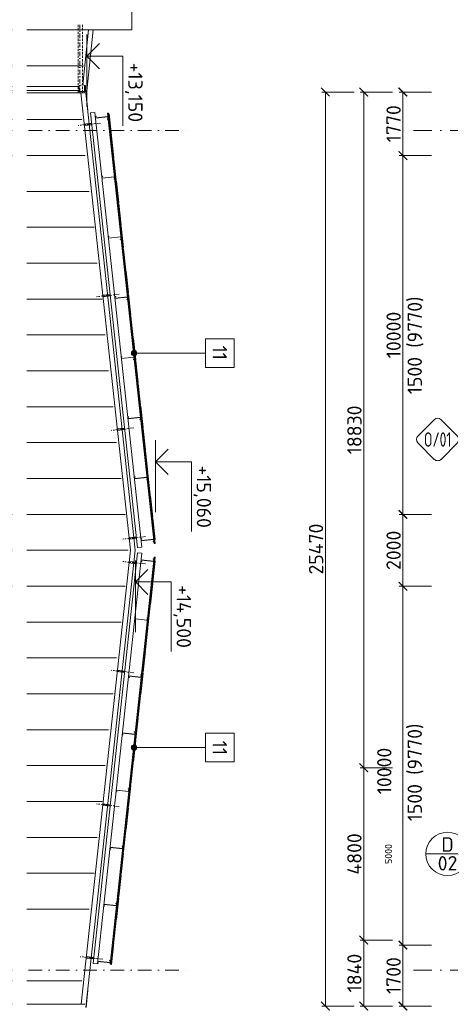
# Model space of a CAD drawing. Header units: millimetres. Extents: x -796345 to 3713765, y -2985421 to 2187451.
# Tile 91 of 256: x -14150 to -2146, y -950 to 26485. Entities that reach past the tile are written whole.
import ezdxf
from ezdxf import colors
from ezdxf.entities.mleader import LeaderData, LeaderLine
from ezdxf.enums import TextEntityAlignment as Align
from ezdxf.math import Vec2, Vec3

# ---------------------------------------------------------------- set-up
doc = ezdxf.new("R2010")
doc.units = ezdxf.units.MM
doc.header["$PDMODE"] = 1
for name, pattern in [('CENTERX2', [101.6, 63.5, -12.7, 12.7, -12.7]), ('DASHDOT', [25.4, 12.7, -6.35, 0, -6.35]), ('DOT', [6.35, 0, -6.35]), ('HIDDEN', [9.525, 6.35, -3.175])]:
    doc.linetypes.add(name, pattern=pattern)
doc.layers.get('Defpoints').update_dxf_attribs({"color": 8})
for name, color, linetype, lineweight in [('A99_FVE_řez', 6, 'Continuous', 5), ('A99_N_kce-pohl', 1, 'Continuous', 9), ('A99_N_koty-200', 5, 'Continuous', 5), ('A99_N_koty-200-vysk', 6, 'Continuous', 9), ('A99_N_leg-text', 7, 'Continuous', 9), ('A99_N_osy', 1, 'CENTERX2', 9), ('A99_N_sraf', 252, 'Continuous', 0), ('A99_N_txt-popis-50', 240, 'Continuous', 9), ('A99_N_znaceni 200', 5, 'Continuous', 5), ('A99_S_osy', 1, 'CENTERX2', 5)]:
    doc.layers.add(name, color=color, linetype=linetype, lineweight=lineweight)
doc.styles.add('A99_kota', font='isocpeur.ttf', dxfattribs={"height": 2})
doc.styles.add('A99_popis', font='isocpeur.ttf')
doc.styles.add('ISOCPEUR_2', font='isocpeur.ttf', dxfattribs={"height": 2})
doc.dimstyles.new('A99_kota_200 new', dxfattribs={"dimscale": 200, "dimtxt": 2, "dimasz": 1.2, "dimexe": 0.5, "dimexo": 1.5, "dimgap": 0.3, "dimtad": 1, "dimdec": 0, "dimzin": 3, "dimdsep": 46, "dimtxsty": 'A99_kota', "dimblk": 'ARCHTICK', "dimcen": 2.5, "dimazin": 2, "dimtfac": 0.75, "dimtdec": 0, "dimtmove": 2, "dimatfit": 0, "dimfxl": 4, "dimfxlon": 1, "dimtolj": 1, "dimtzin": 0, "dimlwd": 5, "dimlwe": 5, "dimarcsym": 0})

# ---------------------------------------------------------------- blocks, each defined once
blk = doc.blocks.new('_ArchTick')
at = {"color": 0, "linetype": 'ByBlock', "const_width": 0.15}
blk.add_lwpolyline([(-0.5, -0.5), (0.5, 0.5)], dxfattribs=at)
blk = doc.blocks.new('*D161')
at = {"layer": 'A99_N_koty-200', "color": 0, "lineweight": 5, "transparency": 16777216}
for p, q in [((-4829, 24470), (-5729, 24470)), ((-5629, 24470), (-5629, -1000)), ((-4829, -1000), (-5729, -1000))]:
    blk.add_line(p, q, dxfattribs=at)
at = {"layer": 'Defpoints', "color": 0, "lineweight": 0, "transparency": 16777216}
for p in [(-650, 24470), (-5629, -1000), (-650, -1000)]:
    blk.add_point(p, dxfattribs=at)
at = {"layer": 'A99_N_koty-200', "color": 0, "lineweight": 5, "transparency": 16777216, "xscale": 240, "yscale": 240, "zscale": 240}
for p, rotation in [((-5629, 24470), 90), ((-5629, -1000), 270)]:
    blk.add_blockref('_ArchTick', p, dxfattribs=dict(at, rotation=rotation))
at = {"layer": 'A99_N_koty-200', "color": 0, "transparency": 16777216, "insert": (-5889, 11735), "char_height": 400, "attachment_point": 5, "rotation": 90, "style": 'A99_kota'}
blk.add_mtext('\\A1;25470', dxfattribs=at)
blk = doc.blocks.new('*D167')
at = {"layer": 'A99_N_koty-200', "color": 0, "lineweight": 5, "transparency": 16777216}
for p, q in [((-3760, 24470), (-4660, 24470)), ((-4560, 24470), (-4560, 5640)), ((-3760, 5640), (-4660, 5640))]:
    blk.add_line(p, q, dxfattribs=at)
at = {"layer": 'Defpoints', "color": 0, "lineweight": 0, "transparency": 16777216}
for p in [(-650, 24470), (-4560, 5640), (-600, 5640)]:
    blk.add_point(p, dxfattribs=at)
at = {"layer": 'A99_N_koty-200', "color": 0, "lineweight": 5, "transparency": 16777216, "xscale": 240, "yscale": 240, "zscale": 240}
for p, rotation in [((-4560, 24470), 90), ((-4560, 5640), 270)]:
    blk.add_blockref('_ArchTick', p, dxfattribs=dict(at, rotation=rotation))
at = {"layer": 'A99_N_koty-200', "color": 0, "transparency": 16777216, "insert": (-4820, 15055), "char_height": 400, "attachment_point": 5, "rotation": 90, "style": 'A99_kota'}
blk.add_mtext('\\A1;18830', dxfattribs=at)
blk = doc.blocks.new('*D168')
at = {"layer": 'A99_N_koty-200', "color": 0, "lineweight": 5, "transparency": 16777216}
for p, q in [((-3760, 5640), (-4660, 5640)), ((-4560, 5640), (-4560, 840)), ((-3760, 840), (-4660, 840))]:
    blk.add_line(p, q, dxfattribs=at)
at = {"layer": 'Defpoints', "color": 0, "lineweight": 0, "transparency": 16777216}
for p in [(-600, 5640), (-4560, 840), (-650, 840)]:
    blk.add_point(p, dxfattribs=at)
at = {"layer": 'A99_N_koty-200', "color": 0, "lineweight": 5, "transparency": 16777216, "xscale": 240, "yscale": 240, "zscale": 240}
for p, rotation in [((-4560, 5640), 90), ((-4560, 840), 270)]:
    blk.add_blockref('_ArchTick', p, dxfattribs=dict(at, rotation=rotation))
at = {"layer": 'A99_N_koty-200', "color": 0, "transparency": 16777216, "insert": (-4820, 3240), "char_height": 400, "attachment_point": 5, "rotation": 90, "style": 'A99_kota'}
blk.add_mtext('\\A1;4800', dxfattribs=at)
blk = doc.blocks.new('*D169')
at = {"layer": 'A99_N_koty-200', "color": 0, "lineweight": 5, "transparency": 16777216}
for p, q in [((-3760, 840), (-4660, 840)), ((-4560, 840), (-4560, -1000)), ((-3760, -1000), (-4660, -1000))]:
    blk.add_line(p, q, dxfattribs=at)
at = {"layer": 'Defpoints', "color": 0, "lineweight": 0, "transparency": 16777216}
for p in [(-650, 840), (-4560, -1000), (-650, -1000)]:
    blk.add_point(p, dxfattribs=at)
at = {"layer": 'A99_N_koty-200', "color": 0, "lineweight": 5, "transparency": 16777216, "xscale": 240, "yscale": 240, "zscale": 240}
for p, rotation in [((-4560, 840), 90), ((-4560, -1000), 270)]:
    blk.add_blockref('_ArchTick', p, dxfattribs=dict(at, rotation=rotation))
at = {"layer": 'A99_N_koty-200', "color": 0, "transparency": 16777216, "insert": (-4820, -80), "char_height": 400, "attachment_point": 5, "rotation": 90, "style": 'A99_kota'}
blk.add_mtext('\\A1;1840', dxfattribs=at)
blk = doc.blocks.new('*U59')
at = {"color": 0, "linetype": 'ByBlock', "lineweight": -2}
blk.add_line((3, 0), (-7, 0), dxfattribs=at)
for points in [[(0, 0), (0, 5), (0, 5), (-9.7, 5)], [(1.75, 1.75), (0, 0), (-1.75, 1.75)]]:
    blk.add_lwpolyline(points, dxfattribs=at)
at = {"color": 0, "linetype": 'ByBlock', "lineweight": -2, "style": 'A99_kota'}
blk.add_attdef('VYSKA', text='', height=2, dxfattribs=at).set_placement((-2, 7.75), align=Align.TOP_RIGHT)
blk.add_attdef('POPIS', text='', height=2, dxfattribs=at).set_placement((-9.2, 4.5), align=Align.TOP_LEFT)
blk = doc.blocks.new('*U20')
at = {"color": 0, "linetype": 'ByBlock'}
blk.add_line((-3.02, 0), (3.02, 0), dxfattribs=at)
blk.add_circle((0, 0), 3.02, dxfattribs=at)
at = {"color": 0, "linetype": 'ByBlock', "style": 'A99_popis'}
for tag, p in [('KATEGORIE', (0, 1.31)), ('PRVEK', (0, -1.3))]:
    blk.add_attdef(tag, text='', height=2, dxfattribs=at).set_placement(p, align=Align.MIDDLE_CENTER)
blk = doc.blocks.new('*U106')
at = {"color": 0, "linetype": 'ByBlock', "lineweight": -2}
blk.add_line((-3, 0), (7, 0), dxfattribs=at)
for points in [[(0, 0), (0, 5), (0, 5), (9.7, 5)], [(-1.75, 1.75), (0, 0), (1.75, 1.75)]]:
    blk.add_lwpolyline(points, dxfattribs=at)
at = {"color": 0, "linetype": 'ByBlock', "lineweight": -2, "style": 'A99_kota'}
for tag, p in [('VYSKA', (9.2, 7.75)), ('POPIS', (9.2, 4.5))]:
    blk.add_attdef(tag, text='', height=2, dxfattribs=at).set_placement(p, align=Align.TOP_RIGHT)
blk = doc.blocks.new('*D360')
at = {"layer": 'A99_N_koty-200', "color": 0, "lineweight": 5, "transparency": 16777216}
for p, q in [((-2667.5, 700), (-3567.5, 700)), ((-3467.5, -1000), (-3467.5, 700)), ((-2667.5, -1000), (-3567.5, -1000))]:
    blk.add_line(p, q, dxfattribs=at)
at = {"layer": 'Defpoints', "color": 0, "lineweight": 0, "transparency": 16777216}
for p in [(-3467.5, 700), (-500, 700), (-650, -1000)]:
    blk.add_point(p, dxfattribs=at)
at = {"layer": 'A99_N_koty-200', "color": 0, "lineweight": 5, "transparency": 16777216, "xscale": 240, "yscale": 240, "zscale": 240}
for p, rotation in [((-3467.5, 700), 90), ((-3467.5, -1000), 270)]:
    blk.add_blockref('_ArchTick', p, dxfattribs=dict(at, rotation=rotation))
at = {"layer": 'A99_N_koty-200', "color": 0, "transparency": 16777216, "insert": (-3727.5, -150), "char_height": 400, "attachment_point": 5, "rotation": 90, "style": 'A99_kota'}
blk.add_mtext('\\A1;1700', dxfattribs=at)
blk = doc.blocks.new('*D361')
at = {"layer": 'A99_N_koty-200', "color": 0, "lineweight": 5, "transparency": 16777216}
for p, q in [((-2667.5, 10700), (-3567.5, 10700)), ((-3467.5, 700), (-3467.5, 10700)), ((-2667.5, 700), (-3567.5, 700))]:
    blk.add_line(p, q, dxfattribs=at)
at = {"layer": 'Defpoints', "color": 0, "lineweight": 0, "transparency": 16777216}
for p in [(-3467.5, 10700), (-650, 10700), (-500, 700)]:
    blk.add_point(p, dxfattribs=at)
at = {"layer": 'A99_N_koty-200', "color": 0, "lineweight": 5, "transparency": 16777216, "xscale": 240, "yscale": 240, "zscale": 240}
for p, rotation in [((-3467.5, 10700), 90), ((-3467.5, 700), 270)]:
    blk.add_blockref('_ArchTick', p, dxfattribs=dict(at, rotation=rotation))
at = {"layer": 'A99_N_koty-200', "color": 0, "transparency": 16777216, "insert": (-3987.5, 5550), "char_height": 400, "attachment_point": 5, "rotation": 90, "style": 'A99_kota'}
blk.add_mtext('\\A1;10000', dxfattribs=at)
blk = doc.blocks.new('*D362')
at = {"layer": 'A99_N_koty-200', "color": 0, "lineweight": 5, "transparency": 16777216}
for p, q in [((-2667.5, 12700), (-3567.5, 12700)), ((-3467.5, 10700), (-3467.5, 12700)), ((-2667.5, 10700), (-3567.5, 10700))]:
    blk.add_line(p, q, dxfattribs=at)
at = {"layer": 'Defpoints', "color": 0, "lineweight": 0, "transparency": 16777216}
for p in [(-3467.5, 12700), (-650, 12700), (-650, 10700)]:
    blk.add_point(p, dxfattribs=at)
at = {"layer": 'A99_N_koty-200', "color": 0, "lineweight": 5, "transparency": 16777216, "xscale": 240, "yscale": 240, "zscale": 240}
for p, rotation in [((-3467.5, 12700), 90), ((-3467.5, 10700), 270)]:
    blk.add_blockref('_ArchTick', p, dxfattribs=dict(at, rotation=rotation))
at = {"layer": 'A99_N_koty-200', "color": 0, "transparency": 16777216, "insert": (-3727.5, 11700), "char_height": 400, "attachment_point": 5, "rotation": 90, "style": 'A99_kota'}
blk.add_mtext('\\A1;2000', dxfattribs=at)
blk = doc.blocks.new('*D363')
at = {"layer": 'A99_N_koty-200', "color": 0, "lineweight": 5, "transparency": 16777216}
for p, q in [((-2667.5, 22700), (-3567.5, 22700)), ((-3467.5, 12700), (-3467.5, 22700)), ((-2667.5, 12700), (-3567.5, 12700))]:
    blk.add_line(p, q, dxfattribs=at)
at = {"layer": 'Defpoints', "color": 0, "lineweight": 0, "transparency": 16777216}
for p in [(-3467.5, 22700), (-1422.5, 22700), (-650, 12700)]:
    blk.add_point(p, dxfattribs=at)
at = {"layer": 'A99_N_koty-200', "color": 0, "lineweight": 5, "transparency": 16777216, "xscale": 240, "yscale": 240, "zscale": 240}
for p, rotation in [((-3467.5, 22700), 90), ((-3467.5, 12700), 270)]:
    blk.add_blockref('_ArchTick', p, dxfattribs=dict(at, rotation=rotation))
at = {"layer": 'A99_N_koty-200', "color": 0, "transparency": 16777216, "insert": (-3727.5, 17700), "char_height": 400, "attachment_point": 5, "rotation": 90, "style": 'A99_kota'}
blk.add_mtext('\\A1;10000', dxfattribs=at)
blk = doc.blocks.new('*U96')
at = {"color": 0}
for p, q in [((-0.72, 4.14), (-4.15, 0.71)), ((4.14, 0.71), (0.71, 4.14)), ((-4.15, -0.72), (-0.72, -4.15)), ((0.71, -4.15), (4.14, -0.72)), ((4.44, 0), (14.56, 0))]:
    blk.add_line(p, q, dxfattribs=at)
for centre, start, end in [((0, 3.42), 45, 135), ((-3.43, 0), 135, 225), ((3.42, 0), 315, 45), ((0, -3.43), 225, 315)]:
    blk.add_arc(centre, 1.01, start, end, dxfattribs=at)
at = {"color": 0, "linetype": 'ByBlock', "style": 'A99_popis', "width": 0.953108}
blk.add_attdef('SKLADBA', text='', height=3, rotation=0.0103, dxfattribs=at).set_placement((-2.86, -1.51), (2.86, -1.5), align=Align.FIT)
blk = doc.blocks.new('*D384')
at = {"layer": 'A99_N_koty-200', "color": 0, "lineweight": 5, "transparency": 16777216}
for p, q in [((-2667.5, 24470), (-3567.5, 24470)), ((-3467.5, 22700), (-3467.5, 24470)), ((-2667.5, 22700), (-3567.5, 22700))]:
    blk.add_line(p, q, dxfattribs=at)
at = {"layer": 'Defpoints', "color": 0, "lineweight": 0, "transparency": 16777216}
for p in [(-3467.5, 24470), (-650, 24470), (-650, 22700)]:
    blk.add_point(p, dxfattribs=at)
at = {"layer": 'A99_N_koty-200', "color": 0, "lineweight": 5, "transparency": 16777216, "xscale": 240, "yscale": 240, "zscale": 240}
for p, rotation in [((-3467.5, 24470), 90), ((-3467.5, 22700), 270)]:
    blk.add_blockref('_ArchTick', p, dxfattribs=dict(at, rotation=rotation))
at = {"layer": 'A99_N_koty-200', "color": 0, "transparency": 16777216, "insert": (-3727.5, 23585), "char_height": 400, "attachment_point": 5, "rotation": 90, "style": 'A99_kota'}
blk.add_mtext('\\A1;1770', dxfattribs=at)

msp = doc.modelspace()

# ---------------------------------------------------------------- hatches: boundary and pattern name
at = {"layer": 'A99_N_leg-text', "lineweight": 5}
h = msp.add_hatch(color=256, dxfattribs=at)
h.dxf.hatch_style = 1
edge = h.paths.add_edge_path()
edge.add_arc((-10960, 17195), 75, 0, 360)
h = msp.add_hatch(color=256, dxfattribs=at)
h.dxf.hatch_style = 1
edge = h.paths.add_edge_path()
edge.add_arc((-10960, 6205), 75, 0, 360)

# ---------------------------------------------------------------- linework, layer by layer
at = {"layer": 'A99_FVE_řez', "lineweight": 5, "ltscale": 2}
for points in [[(-12055.4, 23902.7), (-10742.1, 11783.7), (-10861.4, 11770.7), (-12174.7, 23889.8)], [(-11700.7, 23878.3), (-10401.7, 11891), (-10371.9, 11894.2), (-11670.9, 23881.5)], [(-11694.9, 23778.3), (-11688.5, 23718.7), (-11708.4, 23716.5), (-11707.8, 23711.5), (-11683, 23714.2), (-11690.5, 23783.8), (-12033.5, 23746.7), (-12037.8, 23786.4), (-12017.9, 23788.6), (-12018.5, 23793.6), (-12043.3, 23790.9), (-12037.9, 23741.2), (-11694.9, 23778.3)], [(-11668.2, 23856.7), (-11658.3, 23857.7), (-11593.6, 23261.2), (-11603.6, 23260.2)], [(-11600.9, 23235.3), (-11590.9, 23236.4), (-11526.3, 22639.9), (-11536.2, 22638.8)], [(-11533, 22609), (-11523.1, 22610), (-11458.4, 22013.5), (-11468.4, 22012.5)], [(-11513.7, 22105.6), (-11507.2, 22046), (-11527.1, 22043.8), (-11526.5, 22038.8), (-11501.7, 22041.5), (-11509.2, 22111.1), (-11852.2, 22074), (-11856.5, 22113.7), (-11836.7, 22115.9), (-11837.2, 22120.9), (-11862, 22118.2), (-11856.7, 22068.4), (-11513.7, 22105.6)], [(-11465.4, 21985.1), (-11455.5, 21986.2), (-11390.8, 21389.7), (-11400.8, 21388.6)], [(-11397.5, 21358.8), (-11387.6, 21359.9), (-11322.9, 20763.4), (-11332.9, 20762.3)], [(-11329.9, 20734.9), (-11320, 20736), (-11255.3, 20139.5), (-11265.3, 20138.4)], [(-11332.1, 20430.4), (-11325.7, 20370.8), (-11345.6, 20368.6), (-11345, 20363.6), (-11320.2, 20366.3), (-11327.7, 20435.9), (-11670.7, 20398.8), (-11675, 20438.5), (-11655.1, 20440.7), (-11655.7, 20445.7), (-11680.5, 20443), (-11675.1, 20393.3), (-11332.1, 20430.4)], [(-11261.5, 20103.6), (-11251.6, 20104.7), (-11186.9, 19508.2), (-11196.9, 19507.1)], [(-11193.9, 19479.8), (-11184, 19480.9), (-11119.3, 18884.4), (-11129.3, 18883.3)], [(-11150.6, 18755.2), (-11144.1, 18695.6), (-11164, 18693.4), (-11163.5, 18688.5), (-11138.6, 18691.2), (-11146.2, 18760.7), (-11489.2, 18723.6), (-11493.5, 18763.3), (-11473.6, 18765.5), (-11474.1, 18770.5), (-11499, 18767.8), (-11493.6, 18718.1), (-11150.6, 18755.2)], [(-11060.9, 18252), (-11050.9, 18253.1), (-11115.6, 18849.6), (-11125.5, 18848.5)], [(-10993.3, 17628.1), (-10983.3, 17629.2), (-11048, 18225.7), (-11057.9, 18224.6)], [(-10925.4, 17001.8), (-10915.4, 17002.9), (-10980.1, 17599.4), (-10990, 17598.3)], [(-10969.1, 17080), (-10962.6, 17020.4), (-10982.5, 17018.2), (-10981.9, 17013.3), (-10957.1, 17016), (-10964.6, 17085.6), (-11307.6, 17048.4), (-11311.9, 17088.1), (-11292.1, 17090.3), (-11292.6, 17095.3), (-11317.4, 17092.6), (-11312.1, 17042.9), (-10969.1, 17080)], [(-10857.8, 16377.9), (-10847.8, 16379), (-10912.5, 16975.5), (-10922.4, 16974.5)], [(-10789.9, 15751.6), (-10780, 15752.7), (-10844.6, 16349.2), (-10854.5, 16348.1)], [(-10721.8, 15122.8), (-10711.8, 15123.9), (-10776.5, 15720.4), (-10786.4, 15719.3)], [(-10787.5, 15404.8), (-10781.1, 15345.2), (-10800.9, 15343), (-10800.4, 15338.1), (-10775.6, 15340.8), (-10783.1, 15410.4), (-11126.1, 15373.2), (-11130.4, 15413), (-11110.5, 15415.1), (-11111.1, 15420.1), (-11135.9, 15417.4), (-11130.5, 15367.7), (-10787.5, 15404.8)], [(-10653.9, 14496.5), (-10643.9, 14497.5), (-10708.6, 15094), (-10718.5, 15093)], [(-10586.3, 13872.6), (-10576.3, 13873.7), (-10641, 14470.2), (-10650.9, 14469.1)], [(-10606, 13729.7), (-10599.5, 13670), (-10619.4, 13667.9), (-10618.9, 13662.9), (-10594, 13665.6), (-10601.6, 13735.2), (-10944.6, 13698), (-10948.9, 13737.8), (-10929, 13739.9), (-10929.5, 13744.9), (-10954.4, 13742.2), (-10949, 13692.5), (-10606, 13729.7)], [(-10518.7, 13248.8), (-10508.7, 13249.8), (-10573.4, 13846.3), (-10583.3, 13845.3)], [(-10450.8, 12622.4), (-10440.9, 12623.5), (-10505.5, 13220), (-10515.4, 13218.9)], [(-10383.2, 11998.6), (-10373.3, 11999.7), (-10437.9, 12596.2), (-10447.8, 12595.1)], [(-10419.1, 12004.8), (-10412.6, 11945.1), (-10432.5, 11942.9), (-10432, 11938), (-10407.1, 11940.7), (-10414.6, 12010.3), (-10757.6, 11973.1), (-10761.9, 12012.9), (-10742.1, 12015), (-10742.6, 12020), (-10767.5, 12017.3), (-10762.1, 11967.6), (-10419.1, 12004.8)], [(-11982.2, 173.3), (-10742.1, 11616.3), (-10861.4, 11629.3), (-12101.5, 186.3)], [(-11631, 165.4), (-10401.7, 11509), (-10371.9, 11505.8), (-11601.2, 162.2)], [(-10419.1, 11395.2), (-10412.6, 11454.9), (-10432.5, 11457.1), (-10432, 11462), (-10407.1, 11459.3), (-10414.6, 11389.7), (-10757.6, 11426.9), (-10761.9, 11387.1), (-10742.1, 11385), (-10742.6, 11380), (-10767.5, 11382.7), (-10762.1, 11432.4), (-10419.1, 11395.2)], [(-10383.2, 11401.4), (-10373.3, 11400.3), (-10437.9, 10803.8), (-10447.8, 10804.9)], [(-10450.8, 10777.6), (-10440.9, 10776.5), (-10505.5, 10180), (-10515.4, 10181.1)], [(-10518.7, 10151.2), (-10508.7, 10150.2), (-10573.4, 9553.7), (-10583.3, 9554.7)], [(-10596.8, 9754.8), (-10590.4, 9814.5), (-10610.3, 9816.7), (-10609.7, 9821.6), (-10584.9, 9818.9), (-10592.4, 9749.3), (-10935.4, 9786.5), (-10939.7, 9746.7), (-10919.8, 9744.6), (-10920.4, 9739.6), (-10945.2, 9742.3), (-10939.8, 9792), (-10596.8, 9754.8)], [(-10586.3, 9527.4), (-10576.3, 9526.3), (-10641, 8929.8), (-10650.9, 8930.9)], [(-10653.9, 8903.5), (-10643.9, 8902.5), (-10708.6, 8306), (-10718.5, 8307)], [(-10769.2, 8164.2), (-10762.8, 8223.8), (-10782.6, 8226), (-10782.1, 8230.9), (-10757.2, 8228.2), (-10764.8, 8158.7), (-11107.8, 8195.8), (-11112.1, 8156.1), (-11092.2, 8153.9), (-11092.7, 8148.9), (-11117.6, 8151.6), (-11112.2, 8201.3), (-10769.2, 8164.2)], [(-10721.8, 8277.2), (-10711.8, 8276.1), (-10776.5, 7679.6), (-10786.4, 7680.7)], [(-10789.9, 7648.4), (-10780, 7647.3), (-10844.6, 7050.8), (-10854.5, 7051.9)], [(-10857.8, 7022.1), (-10847.8, 7021), (-10912.5, 6424.5), (-10922.4, 6425.5)], [(-10941.6, 6573.5), (-10935.1, 6633.1), (-10955, 6635.3), (-10954.5, 6640.3), (-10929.6, 6637.6), (-10937.2, 6568), (-11280.2, 6605.1), (-11284.5, 6565.4), (-11264.6, 6563.2), (-11265.1, 6558.2), (-11290, 6560.9), (-11284.6, 6610.6), (-10941.6, 6573.5)], [(-10925.4, 6398.2), (-10915.4, 6397.1), (-10980.1, 5800.6), (-10990, 5801.7)], [(-10993.3, 5771.9), (-10983.3, 5770.8), (-11048, 5174.3), (-11057.9, 5175.4)], [(-11114, 4982.8), (-11107.5, 5042.4), (-11127.4, 5044.6), (-11126.9, 5049.6), (-11102, 5046.9), (-11109.5, 4977.3), (-11452.5, 5014.4), (-11456.8, 4974.7), (-11437, 4972.5), (-11437.5, 4967.6), (-11462.3, 4970.2), (-11457, 5020), (-11114, 4982.8)], [(-11060.9, 5148), (-11050.9, 5146.9), (-11115.6, 4550.4), (-11125.5, 4551.5)], [(-11193.9, 3920.2), (-11184, 3919.1), (-11119.3, 4515.6), (-11129.3, 4516.7)], [(-11261.5, 3296.4), (-11251.6, 3295.3), (-11186.9, 3891.8), (-11196.9, 3892.9)], [(-11286.3, 3392.1), (-11279.9, 3451.8), (-11299.8, 3453.9), (-11299.2, 3458.9), (-11274.4, 3456.2), (-11281.9, 3386.6), (-11624.9, 3423.8), (-11629.2, 3384), (-11609.3, 3381.8), (-11609.9, 3376.9), (-11634.7, 3379.6), (-11629.3, 3429.3), (-11286.3, 3392.1)], [(-11329.9, 2665.1), (-11320, 2664), (-11255.3, 3260.5), (-11265.3, 3261.6)], [(-11397.5, 2041.2), (-11387.6, 2040.1), (-11322.9, 2636.6), (-11332.9, 2637.7)], [(-11465.4, 1414.9), (-11455.5, 1413.8), (-11390.8, 2010.3), (-11400.8, 2011.4)], [(-11458.7, 1801.4), (-11452.3, 1861.1), (-11472.1, 1863.2), (-11471.6, 1868.2), (-11446.8, 1865.5), (-11454.3, 1795.9), (-11797.3, 1833.1), (-11801.6, 1793.3), (-11781.7, 1791.2), (-11782.2, 1786.2), (-11807.1, 1788.9), (-11801.7, 1838.6), (-11458.7, 1801.4)], [(-11533, 791), (-11523.1, 790), (-11458.4, 1386.5), (-11468.4, 1387.5)], [(-11600.9, 164.7), (-11590.9, 163.6), (-11526.3, 760.1), (-11536.2, 761.2)], [(-11631.1, 210.7), (-11624.6, 270.4), (-11644.5, 272.5), (-11644, 277.5), (-11619.1, 274.8), (-11626.7, 205.2), (-11969.7, 242.4), (-11974, 202.6), (-11954.1, 200.5), (-11954.6, 195.5), (-11979.5, 198.2), (-11974.1, 247.9), (-11631.1, 210.7)]]:
    msp.add_lwpolyline(points, close=True, dxfattribs=at)
at = {"layer": 'A99_FVE_řez', "linetype": 'DASHDOT', "lineweight": 5, "ltscale": 8}
for points in [[(-11892.7, 23606), (-12524, 23537.6)], [(-11375.7, 18835.6), (-12007, 18767.2)], [(-10972.1, 15110.8), (-11603.4, 15042.3)], [(-10643.7, 12081), (-11275.1, 12012.6)], [(-10643.7, 11319), (-11275.1, 11387.4)], [(-10972.1, 8289.2), (-11603.4, 8357.7)], [(-11375.7, 4564.4), (-12007, 4632.8)], [(-11836.9, 308.5), (-12468.2, 376.9)]]:
    msp.add_lwpolyline(points, dxfattribs=at)
at = {"layer": 'A99_FVE_řez', "lineweight": 5}
for points in [[(-12148.3, 23598.4), (-12144, 23558.7), (-12352.8, 23536), (-12357.1, 23575.8)], [(-11627.1, 18788.2), (-11631.4, 18828), (-11840.2, 18805.4), (-11835.9, 18765.6)], [(-11223.4, 15063.4), (-11227.7, 15103.2), (-11436.5, 15080.5), (-11432.2, 15040.8)], [(-10895.1, 12033.6), (-10899.4, 12073.4), (-11108.2, 12050.8), (-11103.9, 12011)], [(-10895.1, 11366.4), (-10899.4, 11326.6), (-11108.2, 11349.2), (-11103.9, 11389)], [(-11223.4, 8336.6), (-11227.7, 8296.8), (-11436.5, 8319.5), (-11432.2, 8359.2)], [(-11627.1, 4611.8), (-11631.4, 4572), (-11840.2, 4594.6), (-11835.9, 4634.4)], [(-12092.6, 316.1), (-12088.3, 355.8), (-12297.1, 378.4), (-12301.4, 338.7)]]:
    msp.add_lwpolyline(points, close=True, dxfattribs=at)
at = {"layer": 'A99_N_kce-pohl', "color": 5, "linetype": 'Continuous', "lineweight": 13}
for q in [(-11025, 44880), (-25505, 26200)]:
    msp.add_line((-11025, 26200), q, dxfattribs=at)
at = {"layer": 'A99_N_kce-pohl', "color": 1, "linetype": 'Continuous', "lineweight": 13}
for p in [(-12309.6, 24438.4), (-12309.6, -1038.4)]:
    msp.add_line(p, (-10929.2, 11700), dxfattribs=at)
at = {"layer": 'A99_N_kce-pohl', "color": 5, "linetype": 'Continuous', "lineweight": 5}
msp.add_lwpolyline([(-12235, 26200), (-12390, 24666.5)], dxfattribs=at)
at = {"layer": 'A99_N_kce-pohl', "color": 5, "linetype": 'Continuous', "lineweight": 13}
msp.add_lwpolyline([(-12104.4, 26200), (-12275.6, 24505.8), (-12275.6, 24224.5)], dxfattribs=at)
at = {"layer": 'A99_N_kce-pohl', "color": 1, "linetype": 'Continuous', "lineweight": 5}
for points in [[(-25625, 24625), (-12490, 24625), (-12490, 24515), (-25625, 24515)], [(-12343.5, 24480), (-12490, 24480), (-12490, 24655), (-12407.6, 24669.5), (-12317.1, 24654.1), (-12312.2, 24608.6), (-12316.3, 24608.1), (-12318.4, 24628)], [(-12446.7, 24450), (-11065, 11700)], [(-12349.3, 24480), (-12346.1, 24450)], [(-12322.4, 24649), (-12343.5, 24646.7)], [(-12343.5, 24480), (-12343.5, 24646.7)], [(-12343.5, 24550.4), (-12322, 24552.8)], [(-12247.4, 23957.3), (-12322.4, 24649)], [(-12322, 24552.8), (-12309.6, 24438.4)], [(-12435.8, -950), (-11065, 11700)], [(-12247.4, -557.3), (-12299.7, -1039.5)]]:
    msp.add_lwpolyline(points, dxfattribs=at)
at = {"layer": 'A99_N_kce-pohl', "color": 1, "linetype": 'Continuous', "lineweight": 9}
msp.add_lwpolyline([(-12346.1, 24450), (-25309.9, 24450)], dxfattribs=at)
at = {"layer": 'A99_N_kce-pohl', "color": 1, "linetype": 'Continuous', "lineweight": 13}
msp.add_lwpolyline([(-12335.3, -950), (-25310, -950)], dxfattribs=at)
at = {"layer": 'A99_N_leg-text', "lineweight": 9}
for points in [[(-8172.5, 17595), (-8972.5, 17595), (-8972.5, 16795), (-8172.5, 16795)], [(-8172.5, 5805), (-8972.5, 5805), (-8972.5, 6605), (-8172.5, 6605)]]:
    msp.add_lwpolyline(points, close=True, dxfattribs=at)
for points in [[(-8972.5, 17195), (-10960, 17195)], [(-8972.5, 6205), (-10960, 6205)]]:
    msp.add_lwpolyline(points, dxfattribs=at)
at = {"layer": 'A99_N_leg-text', "lineweight": 5}
for centre in [(-10960, 17195), (-10960, 6205)]:
    msp.add_circle(centre, 75, dxfattribs=at)
at = {"layer": 'A99_N_osy', "linetype": 'DASHDOT', "ltscale": 40}
for p, q in [((187349.6, 23400), (-3600, 23400)), ((187349.6, 0), (-3600, 0))]:
    msp.add_line(p, q, dxfattribs=at)
at = {"layer": 'A99_N_osy', "color": 5, "linetype": 'DASHDOT', "lineweight": 9, "ltscale": 30}
for points in [[(-29905, 23400), (-9440, 23400)], [(-29905, 0), (-9440, 0)]]:
    msp.add_lwpolyline(points, dxfattribs=at)
at = {"layer": 'A99_N_sraf', "color": 5, "linetype": 'DOT', "lineweight": 5, "ltscale": 7}
msp.add_lwpolyline([(-25310, 25200), (-12336.1, 25200)], dxfattribs=at)
at = {"layer": 'A99_N_sraf', "linetype": 'DOT', "lineweight": 5, "ltscale": 7}
for points in [[(-25309.9, 23700), (-12365.4, 23700)], [(-25309.9, 22700), (-12257, 22700)], [(-14145, 21700), (-12148.7, 21700)], [(-14145, 20700), (-12040.3, 20700)], [(-14145, 19700), (-11931.9, 19700)], [(-14145, 18700), (-11823.6, 18700)], [(-14145, 17700), (-11715.2, 17700)], [(-14145, 16700), (-11606.8, 16700)], [(-14145, 15700), (-11498.5, 15700)], [(-14145, 14700), (-11390.1, 14700)], [(-14145, 13700), (-11281.7, 13700)], [(-25309.9, 12700), (-11173.4, 12700)], [(-25309.9, 11700), (-11065, 11700)], [(-25309.9, 10700), (-11173.4, 10700)], [(-14145, 9700), (-11281.7, 9700)], [(-14145, 8700), (-11390.1, 8700)], [(-14145, 7700), (-11498.5, 7700)], [(-14145, 6700), (-11606.8, 6700)], [(-14145, 5700), (-11715.2, 5700)], [(-14145, 4700), (-11823.6, 4700)], [(-14145, 3700), (-11931.9, 3700)], [(-14145, 2700), (-12040.3, 2700)], [(-14145, 1700), (-12148.7, 1700)], [(-25045, -300), (-12365.4, -300)]]:
    msp.add_lwpolyline(points, dxfattribs=at)
at = {"layer": 'A99_S_osy', "color": 5, "linetype": 'HIDDEN', "lineweight": 0, "ltscale": 10}
for points in [[(-12515.5, 26340), (-12515.5, 24450)], [(-12395.5, 26340), (-12395.5, 24450)]]:
    msp.add_lwpolyline(points, dxfattribs=at)
at = {"layer": 'A99_S_osy', "color": 5, "linetype": 'DASHDOT', "lineweight": 5, "ltscale": 10}
msp.add_lwpolyline([(-12475.5, 24450), (-12475.5, 26340)], dxfattribs=at)

# ---------------------------------------------------------------- block references
at = {"layer": 'A99_N_koty-200-vysk', "lineweight": 5, "xscale": 200, "yscale": 200, "zscale": 200, "rotation": 270}
msp.add_blockref('*U106', (-12275.6, 25470), dxfattribs=at).add_auto_attribs({'VYSKA': '+13,150'})
at = {"layer": 'A99_N_koty-200-vysk', "lineweight": 5}
ref = msp.add_blockref('*U59', (-10365, 14165), dxfattribs=dict(at, xscale=-200, yscale=200, zscale=200, rotation=269.9999999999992))
ref.add_attrib('VYSKA', '+15,060', dxfattribs={"layer": '0', "color": 0, "linetype": 'ByBlock', "lineweight": -2, "height": 400, "rotation": 270, "style": 'A99_kota'}).set_placement((-8815, 12325), align=Align.TOP_RIGHT)
ref = msp.add_blockref('*U59', (-10925, 10820), dxfattribs=dict(at, xscale=-200, yscale=200, zscale=200, rotation=269.9999999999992))
ref.add_attrib('VYSKA', '+14,500', dxfattribs={"layer": '0', "color": 0, "linetype": 'ByBlock', "lineweight": -2, "height": 400, "rotation": 270, "style": 'A99_kota'}).set_placement((-9375, 8980), align=Align.TOP_RIGHT)
at = {"layer": 'A99_N_znaceni 200', "lineweight": 5}
ref = msp.add_blockref('*U96', (-2498.1, 14788.1), dxfattribs=dict(at, xscale=133.3, yscale=133.3, zscale=133.3))
ref.add_attrib('SKLADBA', 'O/01', dxfattribs={"layer": '0', "color": 0, "linetype": 'ByBlock', "height": 400, "rotation": 0.01026, "style": 'A99_popis', "width": 0.705829}).set_placement((-2879.8, 14587.4), (-2117.5, 14587.5), align=Align.FIT)
at = {"layer": 'A99_N_znaceni 200', "xscale": 200, "yscale": 200, "zscale": 200}
msp.add_blockref('*U20', (-2224, 3240), dxfattribs=at).add_auto_attribs({'KATEGORIE': 'D', 'PRVEK': '02'})

# ---------------------------------------------------------------- texts
at = {"layer": 'A99_N_koty-200', "style": 'A99_kota'}
for s, height, p in [('1500 (9770)', 400, (-2937.5, 17410)), ('1500 (9770)', 400, (-2937.5, 5510)), ('5000', 200, (-3768.7, 3238.8))]:
    msp.add_text(s, height=height, rotation=90, dxfattribs=at).set_placement(p, align=Align.CENTER)

# ---------------------------------------------------------------- dimensions: what is measured, and where the dimension line sits
at = {"layer": 'A99_N_koty-200'}
for base, p1, p2, picture, middle in [((-5629.5, -1000), (-650, 24470), (-650, -1000), '*D161', (-5889.5, 11735)), ((-4560, 5640), (-650, 24470), (-600, 5640), '*D167', (-4820, 15055)), ((-3467.5, 24470), (-650, 22700), (-650, 24470), '*D384', (-3727.5, 23585)), ((-3467.5, 22700), (-650, 12700), (-1422.5, 22700), '*D363', (-3727.5, 17700)), ((-3467.5, 12700), (-650, 10700), (-650, 12700), '*D362', (-3727.5, 11700)), ((-4560, 840), (-600, 5640), (-650, 840), '*D168', (-4820, 3240)), ((-4560, -1000), (-650, 840), (-650, -1000), '*D169', (-4820, -80)), ((-3467.5, 700), (-650, -1000), (-500, 700), '*D360', (-3727.5, -150))]:
    dim = msp.add_linear_dim(base=base, p1=p1, p2=p2, angle=90, dimstyle='A99_kota_200 new', override={"dimscale": 0, "dimtix": 1, "dimtofl": 1, "dimtmove": 1, "dimatfit": 1}, dxfattribs=at)
    dim.commit()
    dim.dimension.update_dxf_attribs({"geometry": picture, "text_midpoint": middle})
dim = msp.add_linear_dim(base=(-3467.5, 10700), p1=(-500, 700), p2=(-650, 10700), angle=90, dimstyle='A99_kota_200 new', override={"dimscale": 0, "dimtix": 1, "dimtofl": 1, "dimtmove": 1, "dimatfit": 1}, dxfattribs=at)
dim.commit()
dim.dimension.update_dxf_attribs({"geometry": '*D361', "text_midpoint": (-3727.5, 5550), "dimtype": 128})

# ---------------------------------------------------------------- next in the draw order: texts
at = {"layer": 'A99_N_leg-text', "lineweight": 9, "char_height": 400, "width": 402.994, "attachment_point": 2, "rotation": 270, "line_spacing_factor": 1.149209, "style": 'ISOCPEUR_2', "bg_fill": 3, "box_fill_scale": 1, "bg_fill_color": 256, "bg_fill_transparency": 0}
for insert in [(-8372.5, 17205), (-8372.5, 6195)]:
    msp.add_mtext('\\A1;{\\fISOCPEUR|b1|i0|c238|p34;11}', dxfattribs=dict(at, insert=insert))

# ---------------------------------------------------------------- next in the draw order: leaders
at = {"layer": 'A99_N_txt-popis-50', "lineweight": 9}
ml = msp.add_multileader_mtext('Standard', dxfattribs=at)
ml.set_content('\\A1;{\\C256;vertikalní panely budou v úrovni +5,000 m (horní hrana vrat) horizontálně rozděleny na dvě části. }', color=1, style='A99_popis')
ml.set_leader_properties(color=256, linetype='ByLayer', lineweight=-1)
ml.build(insert=Vec2(0, 0))
ml.multileader.update_dxf_attribs({"dogleg_length": 1, "arrow_head_size": 300, "scale": 200})
ctx = ml.context
ctx.base_point, ctx.scale, ctx.char_height, ctx.arrow_head_size, ctx.landing_gap_size, ctx.plane_origin, ctx.plane_x_axis, ctx.plane_y_axis = Vec3(-14217.5, 61732.5), 200, 400, 300, 250, Vec3(-22778.5, 49152.5), Vec3(0, -1), Vec3(1, 0)
notes = []
notes.append((ctx, [(1, (1, 1, 0), (-14217.5, 45587.5), (0, 1), 585, [(0, [(-20425, 45582.5)], 0, [])])]))
ctx.mtext.insert, ctx.mtext.text_direction, ctx.mtext.rotation, ctx.mtext.width, ctx.mtext.defined_height, ctx.mtext.flow_direction = Vec3(-13957.5, 61482.5), Vec3(0, -1), 4.712389, 15234.519, 2541.3, 5
ctx.mtext.has_bg_fill, ctx.mtext.bg_color, ctx.mtext.bg_scale_factor, ctx.mtext.bg_transparency, ctx.mtext.use_window_bg_color = 1, -1073741824, 1, 0, 1
for ctx, leaders in notes:
    for number, flags, end, landing, length, lines in leaders:
        leader = LeaderData()
        leader.index, (leader.has_last_leader_line, leader.has_dogleg_vector, leader.attachment_direction) = number, flags
        leader.last_leader_point, leader.dogleg_vector, leader.dogleg_length = Vec3(end), Vec3(landing), length
        for number, points, colour, breaks in lines:
            line = LeaderLine()
            line.index, line.vertices, line.color, line.breaks = number, Vec3.list(points), colors.encode_raw_color(colour), breaks
            leader.lines.append(line)
        ctx.leaders.append(leader)

doc.saveas('drawing.dxf')
